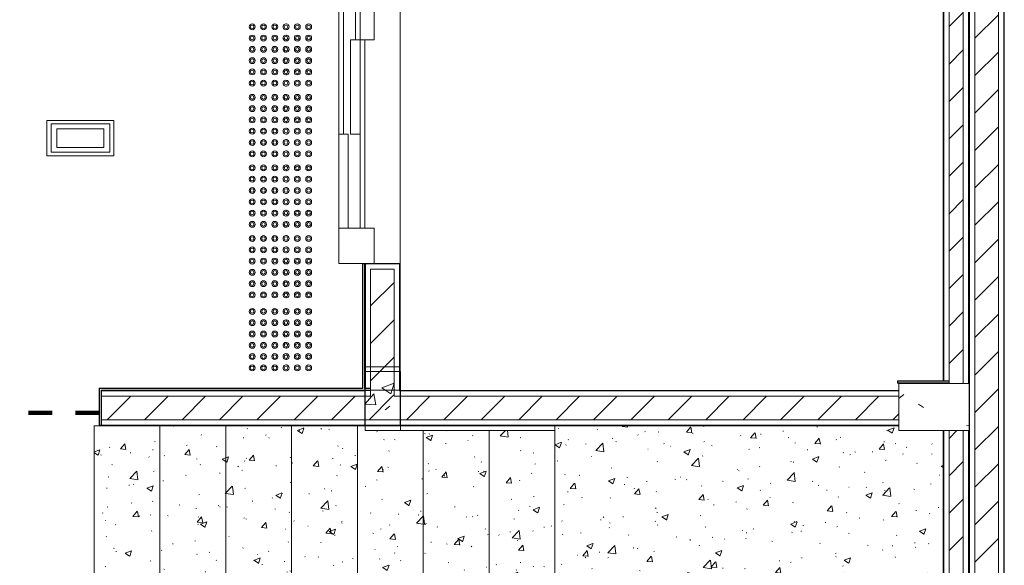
# Model space of a CAD drawing. Header units: metres. Extents: x 3 to 43.5, y -74 to -48.5.
# Tile 26 of 209: x 36.1 to 40.3, y -68.9 to -66.6. Entities that reach past the tile are written whole.
import ezdxf

# ---------------------------------------------------------------- set-up
doc = ezdxf.new("R2010")
doc.units = ezdxf.units.M
doc.linetypes.add('Traço', pattern=[0.006, 0.003, -0.003])
doc.linetypes.add('Traço_2_', pattern=[0.006, 0.003, -0.003])
doc.layers.add('A-AREA', color=4, linetype='Traço', lineweight=100, true_color=0x00ffff)
for name, color, linetype, lineweight in [('A-COLS', 7, 'Continuous', 18), ('A-FLOR', 7, 'Continuous', 18), ('A-GENM', 7, 'Continuous', 18), ('A-WALL', 7, 'Continuous', 18), ('A-WALL-PATT', 7, 'Continuous', 18), ('E-LITE-EQPM', 7, 'Continuous', 18), ('Q-SPCQ', 7, 'Continuous', 18), ('S-BEAM', 7, 'Continuous', 18), ('S-COLS', 7, 'Continuous', 18), ('S-STRS', 7, 'Continuous', 18)]:
    doc.layers.add(name, color=color, linetype=linetype, lineweight=lineweight)
pattern_1 = [(50, (21.555, -62.9), (0.5465545, -0.047815), [0.05715, -0.62865]), (355, (21.555, -62.9), (-0.105728, 0.573166), [0.04572, -0.50292]), (100.451, (21.601, -62.904), (0.440828, 0.525349), [0.04857, -0.53427]), (46.184, (21.555, -62.748), (0.813237, -0.12613), [0.08573, -0.94298]), (96.636, (21.623, -62.758), (0.712212, 0.742287), [0.07286, -0.80141]), (351.184, (21.555, -62.748), (0.712217, 0.742274), [0.06858, -0.75438]), (21, (21.631, -62.786), (0.454846, -0.306795), [0.05715, -0.62865]), (326, (21.631, -62.786), (0.185405, 0.55256), [0.04572, -0.50292]), (71.451, (21.669, -62.811), (0.640251, 0.245763), [0.04857, -0.53427]), (37.5, (21.555, -62.9), (0.009261, 0.2536672), [0.02515, -0.47168, 0.02515, -0.48539, -0.50482]), (37.5, (21.555, -62.9), (0.009261, 0.2536672), [-1.007, 0.02515, -0.47968]), (7.5, (21.555, -62.9), (0.2004558, 0.300546), [0.02515, -0.26594, 0.02515, -0.46025, -0.1924]), (7.5, (21.555, -62.9), (0.2004558, 0.300546), [-0.77648, 0.02515, -0.16726]), (327.5, (21.385, -62.9), (0.4067682, -0.0171882), [0.02515, -0.16535, 0.02515, -0.56921, -0.78867]), (327.5, (21.385, -62.9), (0.4067682, -0.0171882), [-0.78486, 0.02515, -0.76352]), (317.5, (21.309, -62.9), (0.444383, 0.0762794), [0.02515, -0.2225, 0.02515, -0.36957, -0.56007]), (317.5, (21.309, -62.9), (0.444383, 0.0762794), [-0.64237, 0.02515, -0.53492])]
pattern_2 = [(45, (21.555, -62.9), (-0.0795495, 0.0795495), [])]
pattern_3 = [(0, (21.555, -62.9), (0.381, 0.381), [0.1905, -0.5715]), (45, (21.65, -62.9), (-1.90495, 1.90495), []), (90, (21.65, -62.995), (-0.381, 0.381), [0.1905, -0.5715])]
pattern_4 = [(50, (21.555, -62.9), (0.273274, -0.0239114), [0.02857, -0.31432]), (355, (21.555, -62.9), (-0.0528634, 0.286588), [0.02286, -0.25146]), (100.451, (21.578, -62.902), (0.220418, 0.2626804), [0.02429, -0.26714]), (46.184, (21.555, -62.824), (0.4066185, -0.0630575), [0.04286, -0.47149]), (96.636, (21.589, -62.829), (0.3561065, 0.371139), [0.03643, -0.4007]), (351.184, (21.555, -62.824), (0.356108, 0.371137), [0.03429, -0.37719]), (21, (21.593, -62.843), (0.2274184, -0.1533992), [0.02858, -0.31433]), (326, (21.593, -62.843), (0.0927052, 0.276284), [0.02286, -0.25146]), (71.451, (21.612, -62.856), (0.3201318, 0.1228847), [0.02429, -0.26714]), (37.5, (21.555, -62.9), (0.0046375, 0.12683267), [0.00251, -0.2459, 0.00251, -0.25276, -0.25241]), (37.5, (21.555, -62.9), (0.0046375, 0.12683267), [-0.50368, 0.00251, -0.2499]), (7.5, (21.555, -62.9), (0.1002335, 0.1502687), [0.00251, -0.14303, 0.00251, -0.24018, -0.0962]), (7.5, (21.555, -62.9), (0.1002335, 0.1502687), [-0.38824, 0.00251, -0.09369]), (327.5, (21.47, -62.9), (0.2033841, -0.0085941), [0.00251, -0.09274, 0.00251, -0.29467, -0.39433]), (327.5, (21.47, -62.9), (0.2033841, -0.0085941), [-0.39243, 0.00251, -0.39182]), (317.5, (21.432, -62.9), (0.2221916, 0.0381397), [0.00251, -0.12131, 0.00251, -0.19484, -0.28004]), (317.5, (21.432, -62.9), (0.2221916, 0.0381397), [-0.32118, 0.00251, -0.27752])]

# ---------------------------------------------------------------- blocks, each defined once
blk = doc.blocks.new('Concreto-Retangular-Coluna - 20 X 30-8706938-1PAV - FRIGORÍFICA')
at = {"layer": 'S-COLS', "true_color": 0xaaaaaa}
h = blk.add_hatch(dxfattribs=at)
h.set_pattern_fill('FP_12', color=253, style=0, pattern_type=2)
h.set_pattern_definition([(320, (5.363, 18.463), (-0.047815, -0.546555), [0.05715, -0.62865]), (265, (5.363, 18.463), (0.573166, 0.105728), [0.04572, -0.50292]), (10.451, (5.359, 18.418), (0.525349, -0.440828), [0.04857, -0.53427]), (316.184, (5.515, 18.463), (-0.12613, -0.813237), [0.08572, -0.94297]), (6.636, (5.505, 18.395), (0.742287, -0.712212), [0.07286, -0.80141]), (261.184, (5.515, 18.463), (0.742274, -0.712217), [0.06858, -0.75438]), (291, (5.477, 18.387), (-0.306795, -0.454846), [0.05715, -0.62865]), (236, (5.477, 18.387), (0.55256, -0.185405), [0.04572, -0.50292]), (341.451, (5.452, 18.349), (0.245763, -0.640251), [0.04857, -0.53427]), (307.5, (5.363, 18.463), (0.2536672, -0.009261), [0.02515, -0.47168, 0.02515, -0.48539, -0.50482]), (307.5, (5.363, 18.463), (0.2536672, -0.009261), [-1.007, 0.02515, -0.47968]), (277.5, (5.363, 18.463), (0.300546, -0.2004558), [0.02515, -0.26594, 0.02515, -0.46025, -0.19241]), (277.5, (5.363, 18.463), (0.300546, -0.2004558), [-0.77648, 0.02515, -0.16726]), (237.5, (5.363, 18.633), (-0.0171882, -0.4067682), [0.02515, -0.16535, 0.02515, -0.56921, -0.78867]), (237.5, (5.363, 18.633), (-0.0171882, -0.4067682), [-0.78486, 0.02515, -0.76352]), (227.5, (5.363, 18.709), (0.0762794, -0.444383), [0.02515, -0.2225, 0.02515, -0.36957, -0.56007]), (227.5, (5.363, 18.709), (0.0762794, -0.444383), [-0.64237, 0.02515, -0.53492])])
h.paths.add_polyline_path([(-0.1, 0.15), (-0.1, -0.15), (0.1, -0.15), (0.1, 0.15)])
at = {"layer": 'S-COLS', "color": 253, "true_color": 0xaaaaaa}
for p, q in [((0.1, 0.15), (-0.1, 0.15)), ((-0.1, 0.15), (-0.1, -0.15)), ((0.1, -0.15), (0.1, 0.15)), ((-0.1, -0.15), (0.1, -0.15))]:
    blk.add_line(p, q, dxfattribs=at)
blk = doc.blocks.new('Escadas 4 - Escadas 1-7608448-1PAV - FRIGORÍFICA')
at = {"layer": 'S-STRS', "true_color": 0xc2c2c2}
h = blk.add_hatch(dxfattribs=at)
h.set_pattern_fill('FP_8', color=9, style=0, pattern_type=2)
h.set_pattern_definition(pattern_4)
h.paths.add_polyline_path([(36.7259, -69.992), (36.7259, -68.3431), (36.4459, -68.3431), (36.4459, -69.992)])
h = blk.add_hatch(dxfattribs=at)
h.set_pattern_fill('FP_20', color=9, style=0, pattern_type=2)
h.set_pattern_definition([(50, (21.555, -62.9), (0.273274, -0.0239114), [0.02857, -0.31432]), (355, (21.555, -62.9), (-0.0528634, 0.286588), [0.02286, -0.25146]), (100.451, (21.578, -62.902), (0.220418, 0.2626804), [0.02429, -0.26714]), (46.184, (21.555, -62.824), (0.4066185, -0.0630575), [0.04286, -0.47149]), (96.636, (21.589, -62.829), (0.3561065, 0.371139), [0.03643, -0.4007]), (351.184, (21.555, -62.824), (0.356108, 0.371137), [0.03429, -0.37719]), (21, (21.593, -62.843), (0.2274184, -0.1533992), [0.02858, -0.31433]), (326, (21.593, -62.843), (0.092705, 0.276284), [0.02286, -0.25146]), (71.451, (21.612, -62.856), (0.3201318, 0.1228847), [0.02429, -0.26714]), (37.5, (21.555, -62.9), (0.0046375, 0.12683267), [0.00251, -0.2459, 0.00251, -0.25276, -0.25241]), (37.5, (21.555, -62.9), (0.0046375, 0.12683267), [-0.50368, 0.00251, -0.2499]), (7.5, (21.555, -62.9), (0.1002335, 0.1502687), [0.00251, -0.14303, 0.00251, -0.24018, -0.0962]), (7.5, (21.555, -62.9), (0.1002335, 0.1502687), [-0.38824, 0.00251, -0.09369]), (327.5, (21.47, -62.9), (0.2033841, -0.0085941), [0.00251, -0.09274, 0.00251, -0.29467, -0.39433]), (327.5, (21.47, -62.9), (0.2033841, -0.0085941), [-0.39243, 0.00251, -0.39182]), (317.5, (21.432, -62.9), (0.2221916, 0.0381397), [0.00251, -0.12131, 0.00251, -0.19484, -0.28003]), (317.5, (21.432, -62.9), (0.2221916, 0.0381397), [-0.32118, 0.00251, -0.27752])])
h.paths.add_polyline_path([(37.0059, -69.992), (37.0059, -68.3431), (36.7259, -68.3431), (36.7259, -69.992), (36.944, -69.992)])
h = blk.add_hatch(dxfattribs=at)
h.set_pattern_fill('FP_8', color=9, style=0, pattern_type=2)
h.set_pattern_definition(pattern_4)
h.paths.add_polyline_path([(37.0059, -69.992), (37.2859, -69.992), (37.2859, -68.3431), (37.0059, -68.3431), (37.0059, -69.9718)])
h = blk.add_hatch(dxfattribs=at)
h.set_pattern_fill('FP_8', color=9, style=0, pattern_type=2)
h.set_pattern_definition(pattern_4)
h.paths.add_polyline_path([(37.2859, -69.992), (37.5659, -69.992), (37.5659, -68.3431), (37.2859, -68.3431), (37.2859, -69.9718)])
h = blk.add_hatch(dxfattribs=at)
h.set_pattern_fill('FP_8', color=9, style=0, pattern_type=2)
h.set_pattern_definition(pattern_4)
h.paths.add_polyline_path([(37.5985, -69.992), (37.8459, -69.992), (37.8459, -68.3629), (37.5986, -68.3629), (37.5985, -68.3431), (37.5659, -68.3431), (37.5659, -69.992)])
h = blk.add_hatch(dxfattribs=at)
h.set_pattern_fill('FP_8', color=9, style=0, pattern_type=2)
h.set_pattern_definition(pattern_4)
h.paths.add_polyline_path([(38.4059, -69.9931), (40.0573, -69.9931), (40.0573, -69.5864), (40.0259, -69.5854), (39.986, -69.5745), (39.9519, -69.5575), (39.9234, -69.5364), (39.8892, -69.4937), (39.8716, -69.4616), (39.8576, -69.3975), (39.8635, -69.3392), (39.8822, -69.2913), (39.9049, -69.2588), (39.9285, -69.2349), (39.9625, -69.2123), (39.9928, -69.199), (40.0573, -69.1893), (40.0573, -68.3629), (39.8683, -68.3629), (39.8683, -68.3431), (38.4059, -68.3431), (38.4059, -69.9931)])
h = blk.add_hatch(dxfattribs=at)
h.set_pattern_fill('FP_8', color=9, style=0, pattern_type=2)
h.set_pattern_definition(pattern_4)
h.paths.add_polyline_path([(37.8459, -69.992), (38.1259, -69.992), (38.1259, -68.3629), (37.8459, -68.3629), (37.8459, -69.9718)])
h = blk.add_hatch(dxfattribs=at)
h.set_pattern_fill('FP_8', color=9, style=0, pattern_type=2)
h.set_pattern_definition(pattern_4)
h.paths.add_polyline_path([(38.253, -69.992), (38.4059, -69.992), (38.4059, -68.3629), (38.1259, -68.3629), (38.1259, -69.992)])
at = {"layer": 'S-STRS', "color": 253, "true_color": 0xaaaaaa}
for p, q in [((36.4459, -68.3431), (36.7259, -68.3431)), ((36.4459, -69.992), (36.4459, -68.3431)), ((36.7259, -68.3431), (37.0059, -68.3431)), ((36.7259, -68.3431), (36.7259, -69.992)), ((37.0059, -68.3431), (37.2859, -68.3431)), ((37.0059, -68.3431), (37.0059, -69.992)), ((37.2859, -68.3431), (37.5659, -68.3431)), ((37.2859, -68.3431), (37.2859, -69.992)), ((37.5659, -68.3431), (37.5985, -68.3431)), ((37.5659, -68.3431), (37.5659, -69.992)), ((38.4059, -68.3431), (39.8683, -68.3431)), ((38.4059, -68.3431), (38.4059, -69.9931)), ((37.8459, -68.3629), (37.8459, -69.992)), ((38.1259, -68.3629), (38.1259, -69.992)), ((40.0573, -69.9931), (38.5898, -69.9931))]:
    blk.add_line(p, q, dxfattribs=at)
blk = doc.blocks.new('Porta do elevador _2_ - Porta do elevador-8642129-1PAV - FRIGORÍFICA')
at = {"layer": 'Q-SPCQ', "color": 253, "true_color": 0xaaaaaa}
for p, q in [((-0.425, -0.095), (-0.425, -0.035)), ((-0.425, -0.035), (-0.275, -0.035)), ((-0.275, -0.035), (-0.275, -0.095)), ((0.675, -0.035), (0.525, -0.035)), ((0.525, -0.035), (0.525, -0.185)), ((0.675, -0.185), (0.675, -0.035)), ((-0.275, -0.075), (0.525, -0.075)), ((-0.75, -0.185), (-0.75, -0.095)), ((-0.75, -0.095), (-0.425, -0.095)), ((-0.275, -0.115), (-0.75, -0.115)), ((-0.275, -0.095), (-0.425, -0.095)), ((-0.275, -0.095), (0.125, -0.095)), ((-0.275, -0.095), (-0.275, -0.135)), ((0.125, -0.135), (0.125, -0.095)), ((0.125, -0.095), (0.525, -0.095)), ((0.125, -0.165), (-0.75, -0.165)), ((-0.275, -0.135), (0.125, -0.135)), ((0.125, -0.145), (0.525, -0.145)), ((0.125, -0.185), (0.125, -0.145)), ((0.125, -0.185), (-0.75, -0.185)), ((0.525, -0.185), (0.125, -0.185)), ((0.525, -0.185), (0.675, -0.185))]:
    blk.add_line(p, q, dxfattribs=at)
blk = doc.blocks.new('_ARQPWR_ACS Piso tátil de alerta - 30 cm Inox-7195133-1PAV - FRIGORÍFICA')
at = {"layer": 'A-GENM', "color": 253, "true_color": 0xaaaaaa}
for centre, radius, start, end in [((-0.12, 0.12), 0.0125, 0, 180), ((-0.12, 0.12), 0.0075, 360, 180), ((-0.072, 0.12), 0.0125, 0, 180), ((-0.072, 0.12), 0.0075, 360, 180), ((-0.024, 0.12), 0.0125, 0, 180), ((-0.024, 0.12), 0.0075, 360, 180), ((0.024, 0.12), 0.0125, 45.9442, 180), ((0.024, 0.12), 0.0075, 360, 180), ((0.024, 0.12), 0.0125, 0, 45), ((0.072, 0.12), 0.0125, 0, 180), ((0.072, 0.12), 0.0075, 360, 180), ((0.12, 0.12), 0.0125, 0, 180), ((0.12, 0.12), 0.0075, 360, 180), ((-0.12, 0.12), 0.0125, 180, 360), ((-0.12, 0.072), 0.0125, 0, 180), ((-0.12, 0.12), 0.0075, 180, 360), ((-0.072, 0.12), 0.0125, 180, 360), ((-0.072, 0.072), 0.0125, 0, 180), ((-0.072, 0.12), 0.0075, 180, 360), ((-0.024, 0.12), 0.0125, 180, 360), ((-0.024, 0.072), 0.0125, 0, 180), ((-0.024, 0.12), 0.0075, 180, 360), ((0.024, 0.12), 0.0125, 180, 314.0558), ((0.024, 0.072), 0.0125, 45.9442, 180), ((0.024, 0.12), 0.0075, 180, 360), ((0.024, 0.12), 0.0125, 315, 360), ((0.072, 0.12), 0.0125, 180, 360), ((0.072, 0.072), 0.0125, 0, 180), ((0.072, 0.12), 0.0075, 180, 360), ((0.12, 0.12), 0.0125, 180, 360), ((0.12, 0.072), 0.0125, 0, 180), ((0.12, 0.12), 0.0075, 180, 360), ((-0.12, 0.072), 0.0125, 180, 360), ((-0.12, 0.072), 0.0075, 360, 180), ((-0.12, 0.072), 0.0075, 180, 360), ((-0.072, 0.072), 0.0125, 180, 360), ((-0.072, 0.072), 0.0075, 360, 180), ((-0.072, 0.072), 0.0075, 180, 360), ((-0.024, 0.072), 0.0125, 180, 360), ((-0.024, 0.072), 0.0075, 360, 180), ((-0.024, 0.072), 0.0075, 180, 360), ((0.024, 0.072), 0.0125, 180, 314.0558), ((0.024, 0.072), 0.0075, 360, 180), ((0.024, 0.072), 0.0075, 180, 360), ((0.024, 0.072), 0.0125, 0, 45), ((0.024, 0.072), 0.0125, 315, 360), ((0.072, 0.072), 0.0125, 180, 360), ((0.072, 0.072), 0.0075, 360, 180), ((0.072, 0.072), 0.0075, 180, 360), ((0.12, 0.072), 0.0125, 180, 360), ((0.12, 0.072), 0.0075, 360, 180), ((0.12, 0.072), 0.0075, 180, 360), ((-0.12, 0.024), 0.0125, 0, 180), ((-0.12, 0.024), 0.0125, 180, 360), ((-0.12, 0.024), 0.0075, 360, 180), ((-0.12, 0.024), 0.0075, 180, 360), ((-0.072, 0.024), 0.0125, 0, 180), ((-0.072, 0.024), 0.0125, 180, 360), ((-0.072, 0.024), 0.0075, 360, 180), ((-0.072, 0.024), 0.0075, 180, 360), ((-0.024, 0.024), 0.0125, 0, 180), ((-0.024, 0.024), 0.0125, 180, 360), ((-0.024, 0.024), 0.0075, 360, 180), ((-0.024, 0.024), 0.0075, 180, 360), ((0.024, 0.024), 0.0125, 45.9442, 180), ((0.024, 0.024), 0.0125, 180, 314.0558), ((0.024, 0.024), 0.0075, 360, 180), ((0.024, 0.024), 0.0075, 180, 360), ((0.024, 0.024), 0.0125, 0, 45), ((0.024, 0.024), 0.0125, 315, 360), ((0.072, 0.024), 0.0125, 0, 180), ((0.072, 0.024), 0.0125, 180, 360), ((0.072, 0.024), 0.0075, 360, 180), ((0.072, 0.024), 0.0075, 180, 360), ((0.12, 0.024), 0.0125, 0, 180), ((0.12, 0.024), 0.0125, 180, 360), ((0.12, 0.024), 0.0075, 360, 180), ((0.12, 0.024), 0.0075, 180, 360), ((-0.12, -0.024), 0.0125, 0, 180), ((-0.12, -0.024), 0.0125, 180, 360), ((-0.12, -0.024), 0.0075, 360, 180), ((-0.12, -0.024), 0.0075, 180, 360), ((-0.072, -0.024), 0.0125, 0, 180), ((-0.072, -0.024), 0.0125, 180, 360), ((-0.072, -0.024), 0.0075, 360, 180), ((-0.072, -0.024), 0.0075, 180, 360), ((-0.024, -0.024), 0.0125, 0, 180), ((-0.024, -0.024), 0.0125, 180, 360), ((-0.024, -0.024), 0.0075, 360, 180), ((-0.024, -0.024), 0.0075, 180, 360), ((0.024, -0.024), 0.0125, 45.9442, 180), ((0.024, -0.024), 0.0125, 180, 314.0558), ((0.024, -0.024), 0.0075, 360, 180), ((0.024, -0.024), 0.0075, 180, 360), ((0.024, -0.024), 0.0125, 0, 45), ((0.024, -0.024), 0.0125, 315, 360), ((0.072, -0.024), 0.0125, 0, 180), ((0.072, -0.024), 0.0125, 180, 360), ((0.072, -0.024), 0.0075, 360, 180), ((0.072, -0.024), 0.0075, 180, 360), ((0.12, -0.024), 0.0125, 0, 180), ((0.12, -0.024), 0.0125, 180, 360), ((0.12, -0.024), 0.0075, 360, 180), ((0.12, -0.024), 0.0075, 180, 360), ((-0.12, -0.072), 0.0125, 0, 180), ((-0.12, -0.072), 0.0125, 180, 360), ((-0.12, -0.072), 0.0075, 360, 180), ((-0.12, -0.072), 0.0075, 180, 360), ((-0.072, -0.072), 0.0125, 0, 180), ((-0.072, -0.072), 0.0125, 180, 360), ((-0.072, -0.072), 0.0075, 360, 180), ((-0.072, -0.072), 0.0075, 180, 360), ((-0.024, -0.072), 0.0125, 0, 180), ((-0.024, -0.072), 0.0125, 180, 360), ((-0.024, -0.072), 0.0075, 360, 180), ((-0.024, -0.072), 0.0075, 180, 360), ((0.024, -0.072), 0.0125, 45.9442, 180), ((0.024, -0.072), 0.0125, 180, 314.0558), ((0.024, -0.072), 0.0075, 360, 180), ((0.024, -0.072), 0.0075, 180, 360), ((0.024, -0.072), 0.0125, 0, 45), ((0.024, -0.072), 0.0125, 315, 360), ((0.072, -0.072), 0.0125, 0, 180), ((0.072, -0.072), 0.0125, 180, 360), ((0.072, -0.072), 0.0075, 360, 180), ((0.072, -0.072), 0.0075, 180, 360), ((0.12, -0.072), 0.0125, 0, 180), ((0.12, -0.072), 0.0125, 180, 360), ((0.12, -0.072), 0.0075, 360, 180), ((0.12, -0.072), 0.0075, 180, 360), ((-0.12, -0.12), 0.0125, 0, 180), ((-0.12, -0.12), 0.0125, 180, 360), ((-0.12, -0.12), 0.0075, 360, 180), ((-0.12, -0.12), 0.0075, 180, 360), ((-0.072, -0.12), 0.0125, 0, 180), ((-0.072, -0.12), 0.0125, 180, 360), ((-0.072, -0.12), 0.0075, 360, 180), ((-0.072, -0.12), 0.0075, 180, 360), ((-0.024, -0.12), 0.0125, 0, 180), ((-0.024, -0.12), 0.0125, 180, 360), ((-0.024, -0.12), 0.0075, 360, 180), ((-0.024, -0.12), 0.0075, 180, 360), ((0.024, -0.12), 0.0125, 45.9442, 180), ((0.024, -0.12), 0.0125, 180, 314.0558), ((0.024, -0.12), 0.0075, 360, 180), ((0.024, -0.12), 0.0075, 180, 360), ((0.024, -0.12), 0.0125, 0, 45), ((0.024, -0.12), 0.0125, 315, 360), ((0.072, -0.12), 0.0125, 0, 180), ((0.072, -0.12), 0.0125, 180, 360), ((0.072, -0.12), 0.0075, 360, 180), ((0.072, -0.12), 0.0075, 180, 360), ((0.12, -0.12), 0.0125, 0, 180), ((0.12, -0.12), 0.0125, 180, 360), ((0.12, -0.12), 0.0075, 360, 180), ((0.12, -0.12), 0.0075, 180, 360)]:
    blk.add_arc(centre, radius, start, end, dxfattribs=at)
blk = doc.blocks.new('Light_-_LED_Recessed_fixture_-_Double_19510 - Light_-_LED_Recessed_fixture_-_Double_19510-V135-1PAV - FRIGORÍFICA')
at = {"layer": 'E-LITE-EQPM', "color": 253, "true_color": 0xaaaaaa}
for p, q in [((-0.1425, 0.075), (-0.1425, -0.075)), ((0.1425, 0.075), (-0.1425, 0.075)), ((-0.1425, 0.075), (-0.1425, -0.075)), ((0.1425, 0.075), (-0.1425, 0.075)), ((0.125, 0.06), (-0.125, 0.06)), ((-0.125, 0.06), (-0.125, -0.06)), ((0.125, 0.06), (-0.125, 0.06)), ((-0.125, 0.06), (-0.125, -0.06)), ((0.125, -0.06), (0.125, 0.06)), ((0.125, -0.06), (0.125, 0.06)), ((0.1425, -0.075), (0.1425, 0.075)), ((0.1425, -0.075), (0.1425, 0.075)), ((0.1, 0.04), (-0.1, 0.04)), ((-0.1, 0.04), (-0.1, -0.04)), ((0.1, 0.04), (-0.1, 0.04)), ((-0.1, 0.04), (-0.1, -0.04)), ((0.1, -0.04), (0.1, 0.04)), ((0.1, -0.04), (0.1, 0.04)), ((-0.1, -0.04), (0.1, -0.04)), ((-0.1, -0.04), (0.1, -0.04)), ((-0.1425, -0.075), (0.1425, -0.075)), ((-0.1425, -0.075), (0.1425, -0.075)), ((-0.125, -0.06), (0.125, -0.06)), ((-0.125, -0.06), (0.125, -0.06))]:
    blk.add_line(p, q, dxfattribs=at)
blk = doc.blocks.new('4 GRE - ESCOLA DE CINEMA E AUDIOVISUAL CINE REX R07_rvt-1-1PAV - FRIGORÍFICA')
at = {"layer": 'A-WALL-PATT', "true_color": 0xd4d4d4}
h = blk.add_hatch(dxfattribs=at)
h.set_pattern_fill('FP_2', color=254, style=0, pattern_type=2)
h.set_pattern_definition(pattern_2)
h.paths.add_polyline_path([(40.2923, -71.9419), (40.2923, -51.0204), (40.1923, -51.0204), (40.1923, -71.9419), (40.2164, -71.9419)])
h = blk.add_hatch(dxfattribs=at)
h.set_pattern_fill('FP_1', color=254, style=0, pattern_type=2)
h.set_pattern_definition(pattern_1)
h.paths.add_polyline_path([(40.3173, -71.9419), (40.3173, -51.0454), (40.3148, -51.0454), (40.3148, -71.9419)])
h = blk.add_hatch(dxfattribs=at)
h.set_pattern_fill('FP_1', color=254, style=0, pattern_type=2)
h.set_pattern_definition(pattern_1)
h.paths.add_polyline_path([(40.1676, -71.9419), (40.1698, -71.9419), (40.1698, -51.1754), (40.1676, -51.1754), (40.1673, -71.9419)])
h = blk.add_hatch(dxfattribs=at)
h.set_pattern_fill('FP_1', color=254, style=0, pattern_type=2)
h.set_pattern_definition(pattern_1)
h.paths.add_polyline_path([(40.0597, -71.5933), (40.0598, -71.5933), (40.0598, -68.3629), (40.0573, -68.3629), (40.0573, -71.5933)])
h.paths.add_polyline_path([(40.0597, -68.1629), (40.0598, -68.1629), (40.0598, -68.1607), (40.0573, -68.1607), (40.0573, -68.1629)])
h.paths.add_polyline_path([(40.0573, -68.1522), (40.0598, -68.1522), (40.0598, -65.9931), (40.0573, -65.9931), (40.0573, -67.9852)])
h.paths.add_polyline_path([(40.0598, -65.8631), (40.0598, -63.9454), (40.0573, -63.9454), (40.0573, -65.8631)])
h.paths.add_polyline_path([(40.0573, -63.7454), (40.0598, -63.7454), (40.0598, -61.4954), (40.0573, -61.4954), (40.0573, -63.6147)])
h.paths.add_polyline_path([(40.0598, -61.4869), (40.0598, -61.4854), (40.0573, -61.4854), (40.0573, -61.4869)])
h.paths.add_polyline_path([(40.0598, -61.2854), (40.0598, -57.7861), (40.0573, -57.7861), (40.0574, -61.2854)])
h.paths.add_polyline_path([(40.0583, -57.5861), (40.0598, -57.5861), (40.059, -54.4968), (40.0573, -54.4968), (40.0573, -57.5861)])
h.paths.add_polyline_path([(40.0591, -54.2968), (40.0598, -54.2968), (40.0598, -51.2461), (40.0573, -51.2461), (40.0573, -54.2968)])
h = blk.add_hatch(dxfattribs=at)
h.set_pattern_fill('FP_2', color=254, style=0, pattern_type=2)
h.set_pattern_definition(pattern_2)
h.paths.add_polyline_path([(40.1423, -71.5933), (40.1423, -68.3629), (40.0823, -68.3629), (40.0823, -71.5933), (40.1412, -71.5933)])
h.paths.add_polyline_path([(40.1423, -68.1629), (40.1423, -63.9454), (40.0823, -63.9454), (40.0825, -68.1629), (40.1212, -68.1629)])
h.paths.add_polyline_path([(40.1423, -63.7454), (40.1423, -61.4854), (40.0823, -61.4854), (40.0823, -63.7454), (40.0955, -63.7454)])
h.paths.add_polyline_path([(40.1423, -61.2854), (40.1423, -57.7861), (40.0823, -57.7861), (40.0823, -61.2854), (40.0835, -61.2854)])
h.paths.add_polyline_path([(40.105, -57.5861), (40.1423, -57.5861), (40.1423, -54.4968), (40.0823, -54.4968), (40.0823, -57.5861)])
h.paths.add_polyline_path([(40.1423, -54.2968), (40.1419, -51.2461), (40.0823, -51.2461), (40.0823, -54.2968), (40.1242, -54.2968)])
h = blk.add_hatch(dxfattribs=at)
h.set_pattern_fill('FP_1', color=254, style=0, pattern_type=2)
h.set_pattern_definition(pattern_1)
h.paths.add_polyline_path([(40.1648, -71.5933), (40.1673, -71.5933), (40.1673, -68.3629), (40.1648, -68.3629), (40.1648, -71.5611)])
h.paths.add_polyline_path([(40.1648, -68.1629), (40.1673, -68.1629), (40.1673, -63.9454), (40.1648, -63.9454), (40.1648, -67.9852)])
h.paths.add_polyline_path([(40.1648, -63.7454), (40.1673, -63.7454), (40.1673, -61.4854), (40.1648, -61.4854), (40.1648, -63.6147)])
h.paths.add_polyline_path([(40.1648, -61.2854), (40.1673, -61.2854), (40.1673, -57.7861), (40.1648, -57.7861), (40.1648, -61.2307)])
h.paths.add_polyline_path([(40.1648, -57.5861), (40.1673, -57.5861), (40.1673, -54.4968), (40.1648, -54.4968), (40.1648, -57.2575)])
h.paths.add_polyline_path([(40.1648, -54.2968), (40.1673, -54.2968), (40.1673, -51.2461), (40.1648, -51.2461), (40.1648, -54.0789)])
at = {"layer": 'A-WALL-PATT', "true_color": 0xeaeaea}
h = blk.add_hatch(dxfattribs=at)
h.set_pattern_fill('FP_22', color=254, style=0, pattern_type=2)
h.set_pattern_definition(pattern_3)
h.paths.add_polyline_path([(37.5958, -68.1828), (37.5973, -68.1828), (37.5973, -67.653), (37.5923, -67.653), (37.5923, -67.6545), (37.5958, -67.6545), (37.5958, -67.9852)])
h.paths.add_polyline_path([(37.5973, -66.553), (37.5973, -63.8979), (37.5958, -63.8979), (37.5958, -66.5515), (37.5923, -66.5515), (37.5923, -66.553)])
at = {"layer": 'A-WALL-PATT', "true_color": 0xd4d4d4}
h = blk.add_hatch(dxfattribs=at)
h.set_pattern_fill('FP_2', color=254, style=0, pattern_type=2)
h.set_pattern_definition(pattern_2)
h.paths.add_polyline_path([(37.6223, -68.2178), (37.7223, -68.2178), (37.7223, -68.1928), (37.6223, -68.1928), (37.6223, -68.1953)])
h.paths.add_polyline_path([(37.6223, -68.1913), (37.7223, -68.1913), (37.7223, -67.678), (37.6223, -67.678), (37.6223, -68.1843)])
h.paths.add_polyline_path([(37.6723, -66.528), (37.7223, -66.528), (37.7223, -63.9049), (37.6223, -63.9049), (37.6223, -66.528)])
h = blk.add_hatch(dxfattribs=at)
h.set_pattern_fill('FP_1', color=254, style=0, pattern_type=2)
h.set_pattern_definition(pattern_1)
h.paths.add_polyline_path([(37.7448, -68.1928), (37.7473, -68.1928), (37.7473, -67.653), (37.6723, -67.653), (37.6723, -67.6555), (37.7448, -67.6555), (37.7448, -68.1913)])
h.paths.add_polyline_path([(37.7473, -66.553), (37.7473, -65.9931), (37.7448, -65.9931), (37.7448, -66.5505), (37.6723, -66.5505), (37.6723, -66.553)])
h.paths.add_polyline_path([(37.7448, -65.8531), (37.7473, -65.8531), (37.7473, -63.9064), (37.7448, -63.9064), (37.7448, -65.8446)])
at = {"layer": 'A-WALL-PATT', "true_color": 0xeaeaea}
h = blk.add_hatch(dxfattribs=at)
h.set_pattern_fill('FP_22', color=254, style=0, pattern_type=2)
h.set_pattern_definition(pattern_3)
h.paths.add_polyline_path([(39.8648, -68.1607), (39.8648, -68.1537), (39.8633, -68.1537), (39.8633, -68.1607)])
h.paths.add_polyline_path([(39.8892, -68.1622), (40.0573, -68.1622), (40.0573, -68.1607), (39.8648, -68.1607), (39.8633, -68.1622)])
h = blk.add_hatch(dxfattribs=at)
h.set_pattern_fill('FP_22', color=254, style=0, pattern_type=2)
h.set_pattern_definition(pattern_3)
h.paths.add_polyline_path([(36.4771, -68.1928), (37.7448, -68.1928), (37.7448, -68.1913), (36.4756, -68.1913)])
at = {"layer": 'A-WALL-PATT', "true_color": 0xd4d4d4}
h = blk.add_hatch(dxfattribs=at)
h.set_pattern_fill('FP_1', color=254, style=0, pattern_type=2)
h.set_pattern_definition(pattern_1)
h.paths.add_polyline_path([(39.8683, -68.1953), (39.8683, -68.1928), (37.7448, -68.1928), (37.7448, -68.1953), (39.562, -68.1953)])
h.paths.add_polyline_path([(36.4771, -68.1953), (37.5998, -68.1953), (37.5998, -68.1928), (36.4771, -68.1928)])
h = blk.add_hatch(dxfattribs=at)
h.set_pattern_fill('FP_2', color=254, style=0, pattern_type=2)
h.set_pattern_definition(pattern_2)
h.paths.add_polyline_path([(39.8683, -68.3178), (39.8683, -68.2178), (36.4771, -68.2178), (36.4771, -68.3178), (39.562, -68.3178)])
h = blk.add_hatch(dxfattribs=at)
h.set_pattern_fill('FP_1', color=254, style=0, pattern_type=2)
h.set_pattern_definition(pattern_1)
h.paths.add_polyline_path([(39.8683, -68.3428), (39.8683, -68.3403), (36.4771, -68.3403), (36.4771, -68.3428), (39.562, -68.3428)])
at = {"layer": 'S-COLS', "true_color": 0xaaaaaa}
h = blk.add_hatch(dxfattribs=at)
h.set_pattern_fill('FP_1', color=253, style=0, pattern_type=2)
h.set_pattern_definition(pattern_1)
h.paths.add_polyline_path([(37.5985, -68.3428), (37.7473, -68.3428), (37.7473, -68.0928), (37.5973, -68.0928), (37.5973, -68.3428)])
at = {"layer": 'A-AREA', "color": 131, "linetype": 'Traço_2_', "true_color": 0xaaffff}
blk.add_line((36.4671, -68.2878), (35.2086, -68.2878), dxfattribs=at)
at = {"layer": 'A-FLOR', "color": 253, "true_color": 0xaaaaaa}
blk.add_line((37.7473, -67.653), (37.7473, -66.553), dxfattribs=at)
at = {"layer": 'A-WALL', "color": 253, "true_color": 0xaaaaaa}
for p, q in [((40.2923, -51.0454), (40.2923, -71.9419)), ((40.3148, -51.0454), (40.3148, -71.9419)), ((40.3173, -71.9419), (40.3173, -51.0454)), ((40.1698, -51.1754), (40.1698, -71.9419)), ((40.1923, -51.1754), (40.1923, -71.9419)), ((40.1423, -68.1629), (40.1423, -63.9454)), ((40.1648, -68.1629), (40.1648, -63.9454)), ((40.1673, -63.9454), (40.1673, -68.1629)), ((40.1673, -68.1629), (40.1673, -63.9454)), ((40.0573, -65.9931), (40.0573, -68.1522)), ((40.0598, -68.1522), (40.0598, -65.9931)), ((40.0823, -68.1522), (40.0823, -65.9931)), ((37.5873, -67.653), (37.5873, -68.1828)), ((37.5888, -67.6545), (37.5888, -68.1828)), ((37.5923, -67.6545), (37.5888, -67.6545)), ((37.5923, -67.6545), (37.5923, -67.653)), ((37.5958, -67.6545), (37.5923, -67.6545)), ((37.5958, -68.1828), (37.5958, -67.6545)), ((37.5973, -67.653), (37.5973, -68.1743)), ((37.5973, -68.1743), (37.5973, -67.653)), ((37.5998, -67.6555), (37.5998, -68.1743)), ((37.6723, -67.6555), (37.5998, -67.6555)), ((37.7473, -67.653), (37.6373, -67.653)), ((37.7448, -67.6555), (37.6723, -67.6555)), ((37.7448, -68.1913), (37.7448, -67.6555)), ((37.7473, -68.1928), (37.7473, -67.653)), ((37.6223, -67.678), (37.6223, -68.1743)), ((37.6723, -67.678), (37.6223, -67.678)), ((37.7223, -67.678), (37.6723, -67.678)), ((37.7223, -68.1913), (37.7223, -67.678)), ((37.5973, -68.1743), (37.5973, -68.1828)), ((37.5973, -68.1828), (37.5973, -68.1743)), ((37.5998, -68.1743), (37.5998, -68.1828)), ((37.6223, -68.1743), (37.6223, -68.1828)), ((40.0573, -68.1522), (39.8633, -68.1522)), ((39.8633, -68.1522), (39.8633, -68.1537)), ((39.8633, -68.1537), (39.8633, -68.1607)), ((39.8633, -68.1537), (39.8648, -68.1537)), ((39.8633, -68.1607), (39.8633, -68.1622)), ((39.8633, -68.1622), (40.0573, -68.1622)), ((39.8648, -68.1522), (39.8648, -68.1537)), ((39.8648, -68.1537), (40.0573, -68.1537)), ((39.8648, -68.1537), (39.8648, -68.1607)), ((39.8648, -68.1607), (40.0573, -68.1607)), ((40.0598, -68.1522), (40.0573, -68.1522)), ((40.0823, -68.1537), (40.0573, -68.1537)), ((40.0573, -68.1622), (40.0573, -68.1607)), ((40.0598, -68.1607), (40.0573, -68.1607)), ((40.0823, -68.1522), (40.0598, -68.1522)), ((40.0598, -68.1629), (40.0598, -68.1607)), ((40.0823, -68.1607), (40.0598, -68.1607)), ((40.0823, -68.1537), (40.0823, -68.1522)), ((40.0823, -68.1522), (40.0823, -68.1537)), ((40.0823, -68.1607), (40.0823, -68.1537)), ((40.0823, -68.1537), (40.0823, -68.1607)), ((40.0823, -68.1629), (40.0823, -68.1607)), ((37.5873, -68.1828), (36.4671, -68.1828)), ((36.4671, -68.1828), (36.4671, -68.1928)), ((36.4686, -68.1828), (36.4671, -68.1828)), ((36.4671, -68.1828), (36.4671, -68.1843)), ((36.4671, -68.1843), (36.4686, -68.1843)), ((36.4671, -68.1913), (36.4671, -68.1928)), ((36.4671, -68.1913), (36.4686, -68.1913)), ((36.4671, -68.1928), (36.4671, -68.3428)), ((36.4686, -68.1843), (36.4686, -68.1828)), ((36.4686, -68.1843), (37.5888, -68.1843)), ((36.4686, -68.1913), (36.4686, -68.1843)), ((36.4686, -68.1928), (36.4686, -68.1913)), ((36.4686, -68.3413), (36.4686, -68.1928)), ((36.4756, -68.1913), (37.5973, -68.1913)), ((36.4756, -68.1928), (36.4756, -68.1913)), ((36.4756, -68.3413), (36.4756, -68.1928)), ((37.5973, -68.1928), (36.4771, -68.1928)), ((36.4771, -68.1928), (36.4771, -68.3428)), ((36.4771, -68.1928), (37.5973, -68.1928)), ((36.4771, -68.3428), (36.4771, -68.1928)), ((37.5998, -68.1953), (36.4771, -68.1953)), ((37.5888, -68.1843), (37.5888, -68.1828)), ((37.5958, -68.1828), (37.5973, -68.1828)), ((37.5958, -68.1843), (37.5958, -68.1828)), ((37.5958, -68.1843), (37.5973, -68.1843)), ((37.5998, -68.1828), (37.5973, -68.1828)), ((37.6223, -68.1843), (37.5973, -68.1843)), ((37.6223, -68.1913), (37.5973, -68.1913)), ((37.5973, -68.1928), (37.5998, -68.1928)), ((37.6223, -68.1828), (37.5998, -68.1828)), ((37.5998, -68.1928), (37.5998, -68.1953)), ((37.5998, -68.1928), (37.6223, -68.1928)), ((37.6223, -68.1828), (37.6223, -68.1843)), ((37.6223, -68.1828), (37.6223, -68.1843)), ((37.6223, -68.1843), (37.6223, -68.1913)), ((37.6223, -68.1843), (37.6223, -68.1913)), ((37.7223, -68.1913), (37.6223, -68.1913)), ((37.6223, -68.1913), (37.6223, -68.1928)), ((37.6223, -68.1928), (37.6223, -68.1953)), ((37.6223, -68.1953), (37.6223, -68.2178)), ((37.7448, -68.1913), (37.7223, -68.1913)), ((37.7223, -68.1928), (37.7223, -68.1953)), ((37.7223, -68.2178), (37.7223, -68.1953)), ((37.7448, -68.1928), (37.7448, -68.1913)), ((37.7448, -68.1913), (37.7448, -68.1928)), ((37.7448, -68.1953), (37.7448, -68.1928)), ((39.8683, -68.1953), (37.7448, -68.1953)), ((39.8683, -68.1928), (37.7473, -68.1928)), ((37.6223, -68.2178), (36.4771, -68.2178)), ((39.8683, -68.2178), (37.7223, -68.2178)), ((36.4671, -68.3413), (36.4686, -68.3413)), ((36.4671, -68.3428), (36.4686, -68.3428)), ((36.4686, -68.3428), (36.4686, -68.3413)), ((36.4686, -68.3413), (36.4756, -68.3413)), ((36.4686, -68.3428), (36.4756, -68.3428)), ((36.4756, -68.3428), (36.4771, -68.3428)), ((39.8683, -68.3178), (36.4771, -68.3178)), ((39.8683, -68.3403), (36.4771, -68.3403)), ((36.4771, -68.3428), (39.8683, -68.3428)), ((40.0573, -68.3629), (40.0573, -71.5933)), ((40.0598, -71.5933), (40.0598, -68.3629)), ((40.0823, -71.5933), (40.0823, -68.3629)), ((40.1423, -71.5933), (40.1423, -68.3629)), ((40.1648, -71.5933), (40.1648, -68.3629)), ((40.1673, -68.3629), (40.1673, -71.5933)), ((40.1673, -71.5933), (40.1673, -68.3629))]:
    blk.add_line(p, q, dxfattribs=at)
at = {"layer": 'S-COLS', "color": 253, "true_color": 0xaaaaaa}
for p, q in [((37.5973, -68.0928), (37.5973, -68.3428)), ((37.7473, -68.0928), (37.5973, -68.0928)), ((37.7473, -68.3428), (37.7473, -68.0928)), ((37.5973, -68.3428), (37.7473, -68.3428))]:
    blk.add_line(p, q, dxfattribs=at)
at = {"layer": 'A-GENM', "color": 253, "lineweight": 18, "true_color": 0xaaaaaa}
for p in [(37.2386, -66.7671), (37.2386, -67.0671), (37.2386, -67.3671), (37.2386, -67.6671), (37.2386, -67.9771)]:
    blk.add_blockref('_ARQPWR_ACS Piso tátil de alerta - 30 cm Inox-7195133-1PAV - FRIGORÍFICA', p, dxfattribs=at)
at = {"layer": 'E-LITE-EQPM', "color": 253, "lineweight": 18, "true_color": 0xaaaaaa}
blk.add_blockref('Light_-_LED_Recessed_fixture_-_Double_19510 - Light_-_LED_Recessed_fixture_-_Double_19510-V135-1PAV - FRIGORÍFICA', (36.3881, -67.1204), dxfattribs=at)
at = {"layer": 'Q-SPCQ', "color": 253, "lineweight": 18, "true_color": 0xaaaaaa, "rotation": 269.9999999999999}
blk.add_blockref('Porta do elevador _2_ - Porta do elevador-8642129-1PAV - FRIGORÍFICA', (37.6723, -66.978), dxfattribs=at)
at = {"layer": 'S-COLS', "color": 253, "lineweight": 18, "true_color": 0xaaaaaa, "rotation": 90.00000000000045}
blk.add_blockref('Concreto-Retangular-Coluna - 20 X 30-8706938-1PAV - FRIGORÍFICA', (40.0183, -68.2629), dxfattribs=at)
at = {"layer": 'S-STRS', "color": 253, "lineweight": 18, "true_color": 0xaaaaaa}
blk.add_blockref('Escadas 4 - Escadas 1-7608448-1PAV - FRIGORÍFICA', (0, 0), dxfattribs=at)
blk = doc.blocks.new('Family - P48-299424-1PAV - FRIGORÍFICA')
at = {"layer": 'S-COLS', "color": 253, "true_color": 0xaaaaaa}
for p, q in [((-0.075, 0.125), (-0.075, -0.125)), ((0.075, 0.125), (-0.075, 0.125)), ((0.075, -0.125), (0.075, 0.125)), ((-0.075, -0.125), (0.075, -0.125))]:
    blk.add_line(p, q, dxfattribs=at)
blk = doc.blocks.new('Family - P48-301567-1PAV - FRIGORÍFICA')
at = {"layer": 'S-COLS', "color": 253, "true_color": 0xaaaaaa}
for p, q in [((-0.075, 0.125), (-0.075, -0.125)), ((0.075, 0.125), (-0.075, 0.125)), ((0.075, -0.125), (0.075, 0.125)), ((-0.075, -0.125), (0.075, -0.125))]:
    blk.add_line(p, q, dxfattribs=at)
blk = doc.blocks.new('Family - P49-299896-1PAV - FRIGORÍFICA')
at = {"layer": 'S-COLS', "color": 253, "true_color": 0xaaaaaa}
blk.add_line((0.15, -0.1), (0.15, 0.1), dxfattribs=at)
blk = doc.blocks.new('Family - P49-301568-1PAV - FRIGORÍFICA')
at = {"layer": 'S-COLS', "color": 253, "true_color": 0xaaaaaa}
blk.add_line((0.15, -0.1), (0.15, 0.1), dxfattribs=at)
blk = doc.blocks.new('Family - V276-299986-1PAV - FRIGORÍFICA')
at = {"layer": 'S-BEAM', "color": 253, "true_color": 0xaaaaaa}
blk.add_line((-0.4029, -0.075), (-1.0601, -0.075), dxfattribs=at)
blk = doc.blocks.new('ESTRUTURAL CINE REX _011_IFC-1-1PAV - FRIGORÍFICA')
at = {"layer": 'A-COLS', "color": 253, "lineweight": 18, "true_color": 0xaaaaaa}
for name, p in [('Family - P48-301567-1PAV - FRIGORÍFICA', (37.6736, -68.2379)), ('Family - P49-301568-1PAV - FRIGORÍFICA', (40.0188, -68.2629))]:
    blk.add_blockref(name, p, dxfattribs=at)
at = {"layer": 'S-BEAM', "color": 253, "lineweight": 18, "true_color": 0xaaaaaa}
blk.add_blockref('Family - V276-299986-1PAV - FRIGORÍFICA', (38.8087, -68.2879), dxfattribs=at)
at = {"layer": 'S-COLS', "color": 253, "lineweight": 18, "true_color": 0xaaaaaa}
for name, p in [('Family - P48-299424-1PAV - FRIGORÍFICA', (37.6736, -68.2379)), ('Family - P49-299896-1PAV - FRIGORÍFICA', (40.0188, -68.2629))]:
    blk.add_blockref(name, p, dxfattribs=at)

msp = doc.modelspace()

# ---------------------------------------------------------------- block references
at = {"lineweight": 5}
for name in ['4 GRE - ESCOLA DE CINEMA E AUDIOVISUAL CINE REX R07_rvt-1-1PAV - FRIGORÍFICA', 'ESTRUTURAL CINE REX _011_IFC-1-1PAV - FRIGORÍFICA']:
    msp.add_blockref(name, (0, 0), dxfattribs=at)

doc.saveas('drawing.dxf')
